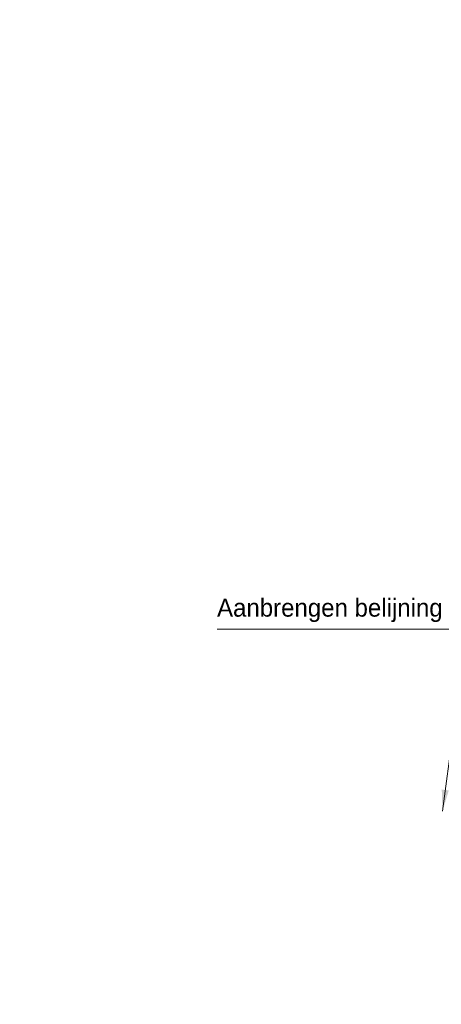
# Model space of a CAD drawing. Header units: metres. Extents: x 63663 to 67388, y 393975 to 407310.
# Tile 26 of 49: x 66014 to 66073, y 402630 to 402767. Entities that reach past the tile are written whole.
import ezdxf

# ---------------------------------------------------------------- set-up
doc = ezdxf.new("R2010")
doc.units = ezdxf.units.M
doc.layers.add('maatvoering-leadr', color=7, linetype='Continuous', lineweight=30)
doc.layers.add('sn-arcering_lgrijs', color=9, linetype='Continuous', lineweight=20)
doc.styles.add('StagCAD', font='StagCAD.ttf')
doc.dimstyles.new('leader 1_1000', dxfattribs={"dimtxt": 2.5, "dimasz": 3, "dimexe": 0, "dimexo": 0, "dimgap": 1, "dimtad": 1, "dimrnd": 0.001, "dimzin": 1, "dimdsep": 46, "dimtxsty": 'StagCAD', "dimblk1": 'RAD_PIJL', "dimblk2": 'RAD_PIJL', "dimsah": 1, "dimcen": 0.09, "dimse1": 1, "dimse2": 1, "dimclrd": 1, "dimclre": 1, "dimclrt": 7, "dimazin": 0, "dimtfac": 1, "dimtix": 1, "dimtmove": 0, "dimatfit": 0, "dimfxl": 1, "dimtvp": 0.83, "dimtolj": 1, "dimtzin": 0, "dimlwd": 15, "dimarcsym": 0})

# ---------------------------------------------------------------- blocks, each defined once
blk = doc.blocks.new('RAD_PIJL')
at = {"color": 1, "linetype": 'Continuous'}
blk.add_solid([(-2.828, -0.75), (-2.828, 0.75), (0, 0)], dxfattribs=at)

msp = doc.modelspace()

# ---------------------------------------------------------------- hatches: boundary and pattern name
at = {"layer": 'sn-arcering_lgrijs'}
h = msp.add_hatch(color=256, dxfattribs=at)
h.dxf.hatch_style = 1
edge = h.paths.add_edge_path()
edge.add_line((65551.684, 403267.444), (65556.799, 403278.412))
edge.add_line((65556.799, 403278.412), (65501.984, 403292.067))
edge.add_arc((65153.179, 401919.721), 1415.98, 75.739281, 77.415089)
edge.add_line((65461.702, 403301.681), (65456.559, 403290.654))
edge.add_arc((65153.179, 401919.721), 1404.1, 75.738128, 77.52184, ccw=False)
edge.add_arc((1544873.313, 6342005.496), 6120212.589, 256.0119559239, 256.0124633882)

# ---------------------------------------------------------------- leaders
at = {"layer": 'maatvoering-leadr', "annotation_type": 0, "has_hookline": 1, "hookline_direction": 1, "text_width": 30.75}
msp.add_leader([(66073.31, 402656.865), (66076.676, 402682.201), (66073.676, 402682.201)], dimstyle='leader 1_1000', override={"dimscale": 0, "dimgap": 1, "dimtad": 1}, dxfattribs=at)

# ---------------------------------------------------------------- next in the draw order: texts
at = {"layer": 'maatvoering-leadr', "color": 7, "insert": (66041.926, 402683.201), "char_height": 2.5, "attachment_point": 7, "style": 'StagCAD', "bg_fill": 3, "box_fill_scale": 1.2, "bg_fill_color": 256, "bg_fill_transparency": 0}
msp.add_mtext('\\A1;Aanbrengen belijning', dxfattribs=at)

doc.saveas('drawing.dxf')
